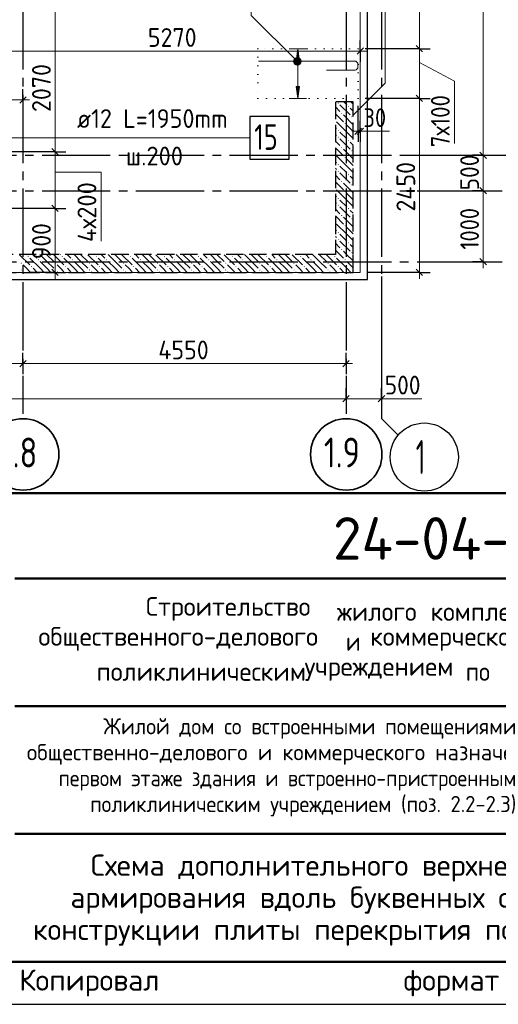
# Model space of a CAD drawing. Header units: millimetres. Extents: x 0 to 50400, y 0 to 35640.
# Tile 16 of 25: x 35469 to 42210, y 0 to 13872. Entities that reach past the tile are written whole.
import ezdxf

# ---------------------------------------------------------------- set-up
doc = ezdxf.new("R2010")
doc.units = ezdxf.units.MM
for name, pattern in [('______2', [324, 240, -84]), ('______5', [1320, 960, -120, 120, -120]), ('______9', [120, 0, -120])]:
    doc.linetypes.add(name, pattern=pattern)
for name, color, linetype, lineweight in [('Standard', 7, 'Continuous', 25), ('ДОП Верх по Х', 7, 'Continuous', 25), ('ЖБ Перекрытие верхний уровень', 7, 'Continuous', 35), ('ЖБ Стена верхний уровень', 7, 'Continuous', 35), ('Общий01', 7, 'Continuous', 13), ('Позиционная метка номер позиции', 7, 'Continuous', 13), ('Примечания', 7, 'Continuous', 13), ('Размерная линия_ общее', 7, 'Continuous', 13), ('Тени', 7, 'Continuous', 13)]:
    doc.layers.add(name, color=color, linetype=linetype, lineweight=lineweight)
doc.layers.add('Оси', color=7, linetype='______5', true_color=0x656565)
doc.styles.add('ISOCPEUR', font='txt')

msp = doc.modelspace()

# ---------------------------------------------------------------- hatches: boundary and pattern name
at = {"layer": 'ДОП Верх по Х', "linetype": 'Continuous', "lineweight": 13, "transparency": 33554687}
msp.add_hatch(color=7, dxfattribs=at).paths.add_polyline_path([(39410, 13294), (39386, 13462), (39362, 13294)])
msp.add_hatch(color=7, dxfattribs=at).paths.add_polyline_path([(39410, 12930), (39386, 12762), (39362, 12930)], flags=16)
at = {"layer": 'ЖБ Стена верхний уровень', "linetype": 'Continuous', "lineweight": 18, "transparency": 33554687}
for points in [[(39948, 12697), (39956, 12705), (39963, 12697), (39956, 12689)], [(40092, 12649), (40100, 12657), (40107, 12649), (40100, 12641)], [(39996, 12553), (40004, 12561), (40011, 12553), (40004, 12545)], [(40140, 12505), (40148, 12513), (40155, 12505), (40148, 12497)], [(39915, 12458), (39915, 12457), (39915, 12457)], [(40044, 12409), (40052, 12417), (40059, 12409), (40052, 12401)], [(39948, 12313), (39956, 12321), (39963, 12313), (39956, 12305)], [(39948, 12217), (39956, 12225), (39963, 12217), (39956, 12209)], [(39996, 12073), (40004, 12081), (40011, 12073), (40004, 12065)], [(40092, 12169), (40100, 12177), (40107, 12169), (40100, 12161)], [(39915, 11978), (39915, 11977), (39915, 11977)], [(40044, 11929), (40052, 11937), (40059, 11929), (40052, 11921)], [(40140, 12025), (40148, 12033), (40155, 12025), (40148, 12017)], [(39948, 11833), (39956, 11841), (39963, 11833), (39956, 11825)], [(39948, 11737), (39956, 11745), (39963, 11737), (39956, 11729)], [(40092, 11689), (40100, 11697), (40107, 11689), (40100, 11681)], [(39996, 11593), (40004, 11601), (40011, 11593), (40004, 11585)], [(40140, 11545), (40148, 11553), (40155, 11545), (40148, 11537)], [(39915, 11498), (39915, 11497), (39915, 11497)], [(40044, 11449), (40052, 11457), (40059, 11449), (40052, 11441)], [(39948, 11353), (39956, 11361), (39963, 11353), (39956, 11345)], [(39948, 11257), (39956, 11265), (39963, 11257), (39956, 11249)], [(39996, 11113), (40004, 11121), (40011, 11113), (40004, 11105)], [(40092, 11209), (40100, 11217), (40107, 11209), (40100, 11201)], [(39915, 11018), (39915, 11017), (39915, 11017)], [(40044, 10969), (40052, 10977), (40059, 10969), (40052, 10961)], [(40140, 11065), (40148, 11073), (40155, 11065), (40148, 11057)], [(39948, 10873), (39956, 10881), (39963, 10873), (39956, 10865)], [(39948, 10777), (39956, 10785), (39963, 10777), (39956, 10769)], [(40092, 10729), (40100, 10737), (40107, 10729), (40100, 10721)], [(35580, 10537), (35588, 10545), (35595, 10537), (35588, 10529)], [(36060, 10537), (36068, 10545), (36075, 10537), (36068, 10529)], [(36540, 10537), (36548, 10545), (36555, 10537), (36548, 10529)], [(37020, 10537), (37028, 10545), (37035, 10537), (37028, 10529)], [(37500, 10537), (37508, 10545), (37515, 10537), (37508, 10529)], [(37980, 10537), (37988, 10545), (37995, 10537), (37988, 10529)], [(38460, 10537), (38468, 10545), (38475, 10537), (38468, 10529)], [(38940, 10537), (38948, 10545), (38955, 10537), (38948, 10529)], [(39420, 10537), (39428, 10545), (39435, 10537), (39428, 10529)], [(39900, 10537), (39908, 10545), (39915, 10537), (39908, 10529)], [(39996, 10633), (40004, 10641), (40011, 10633), (40004, 10625)], [(40140, 10585), (40148, 10593), (40155, 10585), (40148, 10577)], [(35484, 10441), (35492, 10449), (35499, 10441), (35492, 10433)], [(35724, 10489), (35732, 10497), (35739, 10489), (35732, 10481)], [(35964, 10441), (35972, 10449), (35979, 10441), (35972, 10433)], [(36204, 10489), (36212, 10497), (36219, 10489), (36212, 10481)], [(36444, 10441), (36452, 10449), (36459, 10441), (36452, 10433)], [(36684, 10489), (36692, 10497), (36699, 10489), (36692, 10481)], [(36924, 10441), (36932, 10449), (36939, 10441), (36932, 10433)], [(37164, 10489), (37172, 10497), (37179, 10489), (37172, 10481)], [(37404, 10441), (37412, 10449), (37419, 10441), (37412, 10433)], [(37644, 10489), (37652, 10497), (37659, 10489), (37652, 10481)], [(37884, 10441), (37892, 10449), (37899, 10441), (37892, 10433)], [(38124, 10489), (38132, 10497), (38139, 10489), (38132, 10481)], [(38364, 10441), (38372, 10449), (38379, 10441), (38372, 10433)], [(38604, 10489), (38612, 10497), (38619, 10489), (38612, 10481)], [(38844, 10441), (38852, 10449), (38859, 10441), (38852, 10433)], [(39084, 10489), (39092, 10497), (39099, 10489), (39092, 10481)], [(39324, 10441), (39332, 10449), (39339, 10441), (39332, 10433)], [(39564, 10489), (39572, 10497), (39579, 10489), (39572, 10481)], [(39804, 10441), (39812, 10449), (39819, 10441), (39812, 10433)], [(40044, 10489), (40052, 10497), (40059, 10489), (40052, 10481)], [(35484, 10345), (35492, 10353), (35499, 10345), (35492, 10337)], [(35628, 10393), (35636, 10401), (35643, 10393), (35636, 10385)], [(35964, 10345), (35972, 10353), (35979, 10345), (35972, 10337)], [(36108, 10393), (36116, 10401), (36123, 10393), (36116, 10385)], [(36444, 10345), (36452, 10353), (36459, 10345), (36452, 10337)], [(36588, 10393), (36596, 10401), (36603, 10393), (36596, 10385)], [(36924, 10345), (36932, 10353), (36939, 10345), (36932, 10337)], [(37068, 10393), (37076, 10401), (37083, 10393), (37076, 10385)], [(37404, 10345), (37412, 10353), (37419, 10345), (37412, 10337)], [(37548, 10393), (37556, 10401), (37563, 10393), (37556, 10385)], [(37884, 10345), (37892, 10353), (37899, 10345), (37892, 10337)], [(38028, 10393), (38036, 10401), (38043, 10393), (38036, 10385)], [(38364, 10345), (38372, 10353), (38379, 10345), (38372, 10337)], [(38508, 10393), (38516, 10401), (38523, 10393), (38516, 10385)], [(38844, 10345), (38852, 10353), (38859, 10345), (38852, 10337)], [(38988, 10393), (38996, 10401), (39003, 10393), (38996, 10385)], [(39324, 10345), (39332, 10353), (39339, 10345), (39332, 10337)], [(39468, 10393), (39476, 10401), (39483, 10393), (39476, 10385)], [(39804, 10345), (39812, 10353), (39819, 10345), (39812, 10337)], [(39948, 10393), (39956, 10401), (39963, 10393), (39956, 10385)]]:
    msp.add_hatch(color=7, dxfattribs=at).paths.add_polyline_path(points, flags=16)
at = {"layer": 'Позиционная метка номер позиции', "linetype": 'Continuous', "lineweight": 13, "transparency": 33554687}
for points in [[(39339, 13247), (39391, 13337), (39326, 13272)], [(39326, 13272), (39391, 13337), (39364, 13337)], [(39326, 13272), (39364, 13337), (39326, 13299)], [(39326, 13299), (39364, 13337), (39339, 13324)], [(39339, 13247), (39416, 13324), (39391, 13337)], [(39364, 13233), (39416, 13324), (39339, 13247)], [(39364, 13233), (39430, 13299), (39416, 13324)], [(39391, 13233), (39430, 13299), (39364, 13233)], [(39391, 13233), (39430, 13272), (39430, 13299)], [(39430, 13272), (39391, 13233), (39416, 13247)]]:
    msp.add_hatch(color=7, dxfattribs=at).paths.add_polyline_path(points)

# ---------------------------------------------------------------- linework, layer by layer
at = {"layer": 'Standard', "color": 7, "linetype": 'Continuous', "lineweight": 50, "transparency": 33554687}
for p, q in [((27600, 7200), (49800, 7200)), ((35400, 6000), (49800, 6000)), ((35400, 4200), (49800, 4200)), ((35400, 2400), (49800, 2400))]:
    msp.add_line(p, q, dxfattribs=at)
at = {"layer": 'Standard', "color": 7, "linetype": 'Continuous', "lineweight": 25, "transparency": 33554687}
msp.add_line((27600, 600), (49800, 600), dxfattribs=at)
msp.add_line((27600, 600), (49800, 600), dxfattribs=at)
msp.add_line((27600, 600), (49800, 600), dxfattribs=at)
msp.add_lwpolyline([(0, 0), (50400, 0), (50400, 35640), (0, 35640), (0, 0)], close=True, dxfattribs=at)
at = {"layer": 'Standard', "color": 7, "linetype": 'Continuous', "lineweight": 50, "transparency": 33554687}
msp.add_lwpolyline([(2400, 35040), (49800, 35040), (49800, 600), (2400, 600), (2400, 35040)], close=True, dxfattribs=at)
at = {"layer": 'Standard', "color": 254, "linetype": 'Continuous', "lineweight": -3, "true_color": 0xc4c4ff, "transparency": 33554687}
msp.add_lwpolyline([(7965, 10212), (40368, 10212), (40368, 32712), (7965, 32712), (7965, 10212)], dxfattribs=at)
at = {"layer": 'ДОП Верх по Х', "color": 251, "linetype": 'Continuous', "lineweight": 13, "true_color": 0x494949, "transparency": 33554687}
for p, q in [((39386, 13462), (39266, 13462)), ((39386, 13462), (39362, 13294)), ((39410, 13294), (39386, 13462)), ((39386, 13462), (39506, 13462)), ((39386, 13462), (39386, 13462)), ((39362, 13294), (39410, 13294)), ((39386, 12930), (39386, 13294)), ((39386, 12762), (39362, 12930)), ((39362, 12930), (39410, 12930)), ((39410, 12930), (39386, 12762)), ((39386, 12762), (39266, 12762)), ((39386, 12762), (39506, 12762)), ((39386, 12762), (39386, 12762))]:
    msp.add_line(p, q, dxfattribs=at)
at = {"layer": 'ДОП Верх по Х', "color": 7, "linetype": 'Continuous', "lineweight": 18, "transparency": 33554687}
msp.add_lwpolyline([(39792, 13162), (40195, 13162), (40202, 13163), (40208, 13165), (40214, 13169), (40219, 13173), (40223, 13178), (40227, 13184), (40229, 13190), (40230, 13197), (40230, 13251), (40229, 13257), (40227, 13264), (40223, 13270), (40219, 13275), (40214, 13279), (40208, 13282), (40202, 13285), (40195, 13285), (38831, 13285)], dxfattribs=at)
at = {"layer": 'ДОП Верх по Х', "color": 7, "linetype": 'Continuous', "lineweight": 25, "transparency": 33554687}
msp.add_lwpolyline([(38711, 11906), (39263, 11906), (39263, 12506), (38711, 12506), (38711, 11906)], dxfattribs=at)
at = {"layer": 'ЖБ Перекрытие верхний уровень', "color": 7, "linetype": 'Continuous', "lineweight": 18, "transparency": 33554687}
for p, q in [((40265, 10312), (40265, 32612)), ((15565, 10312), (40265, 10312))]:
    msp.add_line(p, q, dxfattribs=at)
at = {"layer": 'ЖБ Стена верхний уровень', "color": 251, "linetype": '______2', "lineweight": -3, "true_color": 0x656565, "transparency": 33554687}
for p, q in [((40165, 12712), (39915, 12712)), ((39915, 12712), (39915, 10562)), ((40165, 10562), (40165, 12712)), ((39915, 10562), (33665, 10562)), ((40165, 10312), (40165, 10562)), ((9265, 10312), (40165, 10312))]:
    msp.add_line(p, q, dxfattribs=at)
at = {"layer": 'ЖБ Стена верхний уровень', "color": 9, "linetype": 'Continuous', "lineweight": 18, "true_color": 0xc7c7c7, "transparency": 33554687}
for p, q in [((39915, 12642), (39980, 12577)), ((39980, 12673), (40124, 12529)), ((40036, 12712), (40076, 12673)), ((40165, 12584), (40124, 12625)), ((40132, 12712), (40165, 12680)), ((39915, 12546), (40028, 12433)), ((40165, 12392), (40028, 12529)), ((39915, 12354), (39932, 12337)), ((40076, 12289), (39932, 12433)), ((40076, 12385), (40165, 12296)), ((39932, 12241), (39915, 12258)), ((39980, 12289), (40076, 12193)), ((40076, 12289), (40165, 12200)), ((39915, 12162), (39980, 12097)), ((39980, 12193), (40124, 12049)), ((40165, 12104), (40124, 12145)), ((39915, 12066), (40028, 11953)), ((40076, 11809), (39932, 11953)), ((40165, 11912), (40028, 12049)), ((39915, 11874), (39932, 11857)), ((39980, 11809), (40076, 11713)), ((40076, 11905), (40165, 11816)), ((40076, 11809), (40165, 11720)), ((39932, 11761), (39915, 11778)), ((39915, 11682), (39980, 11617)), ((39980, 11713), (40124, 11569)), ((40165, 11624), (40124, 11665)), ((39915, 11586), (40028, 11473)), ((40165, 11432), (40028, 11569)), ((39915, 11394), (39932, 11377)), ((40076, 11329), (39932, 11473)), ((40076, 11425), (40165, 11336)), ((39932, 11281), (39915, 11298)), ((39980, 11329), (40076, 11233)), ((40076, 11329), (40165, 11240)), ((39915, 11202), (39980, 11137)), ((39915, 11106), (40028, 10993)), ((39980, 11233), (40124, 11089)), ((40165, 11144), (40124, 11185)), ((40076, 10849), (39932, 10993)), ((40165, 10952), (40028, 11089)), ((39915, 10914), (39932, 10897)), ((39980, 10849), (40076, 10753)), ((40076, 10945), (40165, 10856)), ((40076, 10849), (40165, 10760)), ((39932, 10801), (39915, 10818)), ((39915, 10722), (39980, 10657)), ((39980, 10753), (40124, 10609)), ((40165, 10664), (40124, 10705)), ((35468, 10561), (35612, 10417)), ((35562, 10562), (35564, 10561)), ((35658, 10562), (35708, 10513)), ((35852, 10465), (35754, 10562)), ((35852, 10561), (35948, 10465)), ((35948, 10561), (36092, 10417)), ((36042, 10562), (36044, 10561)), ((36138, 10562), (36188, 10513)), ((36332, 10465), (36234, 10562)), ((36332, 10561), (36428, 10465)), ((36428, 10561), (36572, 10417)), ((36522, 10562), (36524, 10561)), ((36618, 10562), (36668, 10513)), ((36812, 10465), (36714, 10562)), ((36812, 10561), (36908, 10465)), ((36908, 10561), (37052, 10417)), ((37002, 10562), (37004, 10561)), ((37098, 10562), (37148, 10513)), ((37292, 10465), (37194, 10562)), ((37292, 10561), (37388, 10465)), ((37388, 10561), (37532, 10417)), ((37482, 10562), (37484, 10561)), ((37578, 10562), (37628, 10513)), ((37772, 10465), (37674, 10562)), ((37772, 10561), (37868, 10465)), ((37868, 10561), (38012, 10417)), ((37962, 10562), (37964, 10561)), ((38058, 10562), (38108, 10513)), ((38252, 10465), (38154, 10562)), ((38252, 10561), (38348, 10465)), ((38348, 10561), (38492, 10417)), ((38442, 10562), (38444, 10561)), ((38538, 10562), (38588, 10513)), ((38732, 10465), (38634, 10562)), ((38732, 10561), (38828, 10465)), ((38828, 10561), (38972, 10417)), ((38922, 10562), (38924, 10561)), ((39018, 10562), (39068, 10513)), ((39212, 10465), (39114, 10562)), ((39212, 10561), (39308, 10465)), ((39308, 10561), (39452, 10417)), ((39402, 10562), (39404, 10561)), ((39498, 10562), (39548, 10513)), ((39692, 10465), (39594, 10562)), ((39692, 10561), (39788, 10465)), ((39788, 10561), (39932, 10417)), ((39882, 10562), (39884, 10561)), ((39915, 10626), (39978, 10562)), ((39978, 10562), (40028, 10513)), ((40074, 10562), (40028, 10609)), ((40165, 10472), (40074, 10562)), ((35564, 10369), (35516, 10417)), ((35756, 10369), (35612, 10513)), ((35756, 10465), (35852, 10369)), ((35852, 10465), (35948, 10369)), ((36044, 10369), (35996, 10417)), ((36236, 10369), (36092, 10513)), ((36236, 10465), (36332, 10369)), ((36332, 10465), (36428, 10369)), ((36524, 10369), (36476, 10417)), ((36716, 10369), (36572, 10513)), ((36716, 10465), (36812, 10369)), ((36812, 10465), (36908, 10369)), ((37004, 10369), (36956, 10417)), ((37196, 10369), (37052, 10513)), ((37196, 10465), (37292, 10369)), ((37292, 10465), (37388, 10369)), ((37484, 10369), (37436, 10417)), ((37676, 10369), (37532, 10513)), ((37676, 10465), (37772, 10369)), ((37772, 10465), (37868, 10369)), ((37964, 10369), (37916, 10417)), ((38156, 10369), (38012, 10513)), ((38156, 10465), (38252, 10369)), ((38252, 10465), (38348, 10369)), ((38444, 10369), (38396, 10417)), ((38636, 10369), (38492, 10513)), ((38636, 10465), (38732, 10369)), ((38732, 10465), (38828, 10369)), ((38924, 10369), (38876, 10417)), ((39116, 10369), (38972, 10513)), ((39116, 10465), (39212, 10369)), ((39212, 10465), (39308, 10369)), ((39404, 10369), (39356, 10417)), ((39596, 10369), (39452, 10513)), ((39596, 10465), (39692, 10369)), ((39692, 10465), (39788, 10369)), ((39884, 10369), (39836, 10417)), ((40076, 10369), (39932, 10513)), ((40076, 10465), (40165, 10376)), ((35516, 10321), (35524, 10312)), ((35612, 10321), (35564, 10369)), ((35660, 10369), (35716, 10312)), ((35756, 10369), (35812, 10312)), ((35852, 10369), (35908, 10312)), ((35996, 10321), (36004, 10312)), ((36092, 10321), (36044, 10369)), ((36140, 10369), (36196, 10312)), ((36236, 10369), (36292, 10312)), ((36332, 10369), (36388, 10312)), ((36476, 10321), (36484, 10312)), ((36572, 10321), (36524, 10369)), ((36620, 10369), (36676, 10312)), ((36716, 10369), (36772, 10312)), ((36812, 10369), (36868, 10312)), ((36956, 10321), (36964, 10312)), ((37052, 10321), (37004, 10369)), ((37100, 10369), (37156, 10312)), ((37196, 10369), (37252, 10312)), ((37292, 10369), (37348, 10312)), ((37436, 10321), (37444, 10312)), ((37532, 10321), (37484, 10369)), ((37580, 10369), (37636, 10312)), ((37676, 10369), (37732, 10312)), ((37772, 10369), (37828, 10312)), ((37916, 10321), (37924, 10312)), ((38012, 10321), (37964, 10369)), ((38060, 10369), (38116, 10312)), ((38156, 10369), (38212, 10312)), ((38252, 10369), (38308, 10312)), ((38396, 10321), (38404, 10312)), ((38492, 10321), (38444, 10369)), ((38540, 10369), (38596, 10312)), ((38636, 10369), (38692, 10312)), ((38732, 10369), (38788, 10312)), ((38876, 10321), (38884, 10312)), ((38972, 10321), (38924, 10369)), ((39020, 10369), (39076, 10312)), ((39116, 10369), (39172, 10312)), ((39212, 10369), (39268, 10312)), ((39356, 10321), (39364, 10312)), ((39452, 10321), (39404, 10369)), ((39500, 10369), (39556, 10312)), ((39596, 10369), (39652, 10312)), ((39692, 10369), (39748, 10312)), ((39836, 10321), (39844, 10312)), ((39932, 10321), (39884, 10369)), ((39980, 10369), (40036, 10312)), ((40076, 10369), (40132, 10312))]:
    msp.add_line(p, q, dxfattribs=at)
at = {"layer": 'Общий01', "color": 7, "linetype": 'Continuous', "lineweight": 13, "transparency": 33554687}
msp.add_line((40266, 12299), (40676, 12299), dxfattribs=at)
for points in [[(40165, 12527), (40614, 12975), (40614, 14830)], [(41099, 13270), (41595, 13007), (41595, 12126)], [(35967, 11725), (36617, 11725), (36617, 10751)]]:
    msp.add_lwpolyline(points, dxfattribs=at)
at = {"layer": 'Оси', "color": 8, "linetype": '______5', "lineweight": -3, "transparency": 33554687}
for p, q in [((35515, 32612), (35515, 8317)), ((40065, 32612), (40065, 8317)), ((40565, 32612), (40565, 8317)), ((8065, 11962), (42963, 11962)), ((8065, 11462), (42963, 11462)), ((8065, 10462), (42963, 10462))]:
    msp.add_line(p, q, dxfattribs=at)
at = {"layer": 'Оси', "color": 7, "linetype": 'Continuous', "lineweight": 25, "transparency": 33554687}
for points in [[(40928, 11962), (42928, 11962), (43163, 12197)], [(40565, 10255), (40565, 8255), (40800, 8020)]]:
    msp.add_lwpolyline(points, dxfattribs=at)
at = {"layer": 'Оси', "color": 7, "linetype": 'Continuous', "lineweight": 35, "transparency": 33554687}
for centre in [(35518, 7747), (40068, 7747)]:
    msp.add_circle(centre, 503, dxfattribs=at)
at = {"layer": 'Оси', "color": 7, "linetype": 'Continuous', "lineweight": 25, "transparency": 33554687}
msp.add_circle((41167, 7710), 480, dxfattribs=at)
at = {"layer": 'Позиционная метка номер позиции', "color": 7, "linetype": 'Continuous', "lineweight": 13, "transparency": 33554687}
for p, q in [((39339, 13324), (39339, 13324)), ((39416, 13324), (39416, 13324)), ((39339, 13247), (39339, 13247)), ((39416, 13247), (39416, 13247))]:
    msp.add_line(p, q, dxfattribs=at)
for points in [[(39378, 13285), (38731, 13932), (38731, 29619)], [(34327, 11612), (34921, 12206), (38711, 12206)]]:
    msp.add_lwpolyline(points, dxfattribs=at)
msp.add_circle((39378, 13285), 54, dxfattribs=at)
at = {"layer": 'Примечания', "color": 7, "linetype": 'Continuous', "lineweight": 13, "transparency": 33554687}
msp.add_line((40515, 8532), (41135, 8532), dxfattribs=at)
at = {"layer": 'Размерная линия_ общее', "color": 7, "linetype": 'Continuous', "lineweight": 13, "transparency": 33554687}
for p, q in [((41997, 11962), (41997, 16862)), ((41099, 13462), (41099, 15112)), ((35967, 12012), (35967, 14082)), ((34995, 13429), (40265, 13429)), ((40265, 13429), (40355, 13429)), ((34995, 12741), (35515, 12741)), ((35515, 12741), (35605, 12741)), ((40236, 12299), (40146, 12299)), ((40236, 12299), (40266, 12299)), ((40266, 12299), (40356, 12299)), ((41997, 11462), (41997, 11962)), ((41997, 10462), (41997, 10372)), ((35967, 10312), (35967, 10222)), ((41099, 10312), (41099, 10222)), ((33815, 9027), (35515, 9027)), ((35515, 9027), (40065, 9027)), ((40065, 9027), (40155, 9027)), ((9265, 8532), (40065, 8532)), ((40065, 8532), (40565, 8532)), ((40565, 8532), (40655, 8532))]:
    msp.add_line(p, q, dxfattribs=at)
at = {"layer": 'Размерная линия_ общее', "color": 7, "linetype": 'Continuous', "lineweight": 25, "transparency": 33554687}
for p, q in [((40220, 13384), (40310, 13474)), ((41144, 13417), (41054, 13507)), ((35470, 12696), (35560, 12786)), ((41144, 12717), (41054, 12807)), ((40191, 12254), (40281, 12344)), ((40221, 12254), (40311, 12344)), ((36012, 11967), (35922, 12057)), ((42042, 11917), (41952, 12007)), ((42042, 11417), (41952, 11507)), ((36012, 11167), (35922, 11257)), ((42042, 10417), (41952, 10507)), ((36012, 10267), (35922, 10357)), ((41144, 10267), (41054, 10357)), ((35470, 8982), (35560, 9072)), ((40020, 8982), (40110, 9072)), ((40020, 8487), (40110, 8577)), ((40520, 8487), (40610, 8577))]:
    msp.add_line(p, q, dxfattribs=at)
at = {"layer": 'Размерная линия_ общее', "color": 7, "linetype": 'Continuous', "lineweight": -3, "transparency": 33554687}
for p, q in [((40265, 13429), (40265, 13579)), ((41099, 13462), (40949, 13462)), ((41099, 13462), (41249, 13462)), ((40265, 13429), (40265, 13279)), ((40265, 13429), (40265, 13429)), ((35515, 12741), (35515, 12891)), ((41099, 12762), (40949, 12762)), ((41099, 12762), (41249, 12762)), ((35515, 12741), (35515, 12591)), ((35515, 12741), (35515, 12741)), ((40236, 12299), (40236, 12656)), ((40236, 12299), (40236, 12449)), ((40266, 12299), (40266, 12449)), ((40236, 12299), (40236, 12149)), ((40266, 12299), (40266, 12149)), ((40266, 12299), (40266, 12299)), ((35967, 12012), (35817, 12012)), ((35967, 12012), (36117, 12012)), ((41997, 11962), (41847, 11962)), ((41997, 11962), (42147, 11962)), ((41997, 11462), (41847, 11462)), ((41997, 11462), (42147, 11462)), ((35967, 11212), (35817, 11212)), ((35967, 11212), (36117, 11212)), ((41997, 10462), (41847, 10462)), ((41997, 10462), (42147, 10462)), ((35967, 10312), (35615, 10312)), ((35967, 10312), (35817, 10312)), ((35967, 10312), (36117, 10312)), ((41099, 10312), (40365, 10312)), ((41099, 10312), (40949, 10312)), ((41099, 10312), (41249, 10312)), ((35515, 9027), (35515, 9177)), ((40065, 9027), (40065, 9177)), ((35515, 9027), (35515, 8877)), ((40065, 9027), (40065, 8877)), ((40065, 8532), (40065, 8682)), ((40565, 8532), (40565, 8682)), ((40065, 8532), (40065, 8382)), ((40065, 8532), (40065, 8532)), ((40565, 8532), (40565, 8382)), ((40565, 8532), (40565, 8532))]:
    msp.add_line(p, q, dxfattribs=at)
for points in [[(41099, 13462), (41078, 13462), (41078, 13462), (41078, 13462), (41078, 13462), (41078, 13462), (41078, 13462), (41078, 13462), (41078, 13462), (41078, 13462), (41078, 13462), (41078, 13462), (41078, 13462), (41078, 13462), (41078, 13462), (41078, 13462), (41078, 13462), (41078, 13462), (41078, 13462), (41078, 13462), (41078, 13462), (41078, 13462), (41078, 13462), (40336, 13462)], [(41099, 12762), (41078, 12762), (41078, 12762), (41078, 12762), (41078, 12762), (41078, 12762), (41078, 12762), (41078, 12762), (41078, 12762), (41078, 12762), (41078, 12762), (41078, 12762), (41078, 12762), (41078, 12762), (41078, 12762), (41078, 12762), (41078, 12762), (41078, 12762), (41078, 12762), (41078, 12762), (41078, 12762), (41078, 12762), (41078, 12762), (40336, 12762)], [(35967, 12012), (35946, 12012), (35946, 12012), (35946, 12012), (35946, 12012), (35946, 12012), (35946, 12012), (35946, 12012), (35946, 12012), (35946, 12012), (35946, 12012), (35946, 12012), (35946, 12012), (35946, 12012), (35946, 12012), (34635, 12012)], [(35967, 11212), (35946, 11212), (35946, 11212), (35946, 11212), (35946, 11212), (35946, 11212), (35946, 11212), (35946, 11212), (35946, 11212), (35946, 11212), (35946, 11212), (35946, 11212), (35946, 11212), (35946, 11212), (35946, 11212), (34635, 11212)]]:
    msp.add_lwpolyline(points, dxfattribs=at)
at = {"layer": 'Размерная линия_ общее', "color": 7, "linetype": 'Continuous', "lineweight": 13, "transparency": 33554687}
for points in [[(41099, 12762), (41099, 12791), (41099, 12791), (41099, 13462)], [(41099, 10312), (41099, 11123), (41099, 11123), (41099, 11161), (41099, 11161), (41099, 11462), (41099, 11462), (41099, 11614), (41099, 11614), (41099, 11879), (41099, 11879), (41099, 12039), (41099, 12039), (41099, 12144), (41099, 12144), (41099, 12346), (41099, 12346), (41099, 12567), (41099, 12567), (41099, 12762)], [(35967, 11212), (35967, 11268), (35967, 11268), (35967, 11331), (35967, 11331), (35967, 11894), (35967, 11894), (35967, 11939), (35967, 11939), (35967, 12002), (35967, 12002), (35967, 12012)], [(41997, 10462), (41997, 10644), (41997, 10644), (41997, 11462)], [(35967, 10312), (35967, 10384), (35967, 10384), (35967, 10448), (35967, 10448), (35967, 10831), (35967, 10831), (35967, 11152), (35967, 11152), (35967, 11193), (35967, 11193), (35967, 11212)]]:
    msp.add_lwpolyline(points, dxfattribs=at)
at = {"layer": 'Тени', "color": 7, "linetype": '______9', "lineweight": 13, "transparency": 33554687}
for p, q in [((38825, 13462), (38825, 12762)), ((40236, 13462), (38825, 13462)), ((40236, 12762), (40236, 13462)), ((38825, 12762), (40236, 12762))]:
    msp.add_line(p, q, dxfattribs=at)

# ---------------------------------------------------------------- texts
at = {"layer": 'Standard', "color": 7, "linetype": 'Continuous', "lineweight": 50, "transparency": 33554687, "insert": (39882, 6262), "char_height": 600, "width": 6049.91, "attachment_point": 7, "style": 'ISOCPEUR'}
msp.add_mtext('\\W0.98;24-04-КЖ.2-2.2', dxfattribs=at)
at = {"layer": 'Standard', "color": 7, "linetype": 'Continuous', "lineweight": 25, "transparency": 33554687, "char_height": 264, "attachment_point": 7, "style": 'ISOCPEUR'}
for s, insert, width in [('\\W0.98;Строительство ', (37245, 5402), 2820.83), ('\\W0.96;жилого ', (39937, 5402), 1446.12), ('\\W0.97;комплекса ', (41257, 5402), 1975.29), ('\\W0.99;общественного-делового ', (35733, 4980), 4457.19), ('\\W0.87;и ', (40063, 4980), 457.48), ('\\W0.98;коммерческого ', (40406, 4980), 2714.91), ('\\W0.98;поликлиническим ', (36552, 4557), 3058.06), ('\\W0.98;учреждением ', (39482, 4557), 2397.9), ('\\W0.91;по ', (41752, 4557), 647.69)]:
    msp.add_mtext(s, dxfattribs=dict(at, insert=insert, width=width))
at = {"layer": 'Standard', "color": 7, "linetype": 'Continuous', "lineweight": 18, "transparency": 33554687, "char_height": 228, "attachment_point": 7, "style": 'ISOCPEUR'}
for s, insert, width in [('\\W0.99;Жилой дом со встроенными помещениями', (36647, 3741), 6015.25), ('\\W0.99;общественно-делового и коммерческого назначения на', (35570, 3376), 8168.16), ('\\W0.99;первом этаже здания и встроенно-пристроенным', (36015, 3011), 7279.77), ('\\W0.99;поликлиническим учреждением (поз. 2.2-2.3)', (36459, 2646), 6390.3)]:
    msp.add_mtext(s, dxfattribs=dict(at, insert=insert, width=width))
at = {"layer": 'Standard', "color": 7, "linetype": 'Continuous', "lineweight": 25, "transparency": 33554687, "insert": (39600, 2110), "char_height": 300, "width": 7880.25, "attachment_point": 2, "line_spacing_factor": 0.903614}
msp.add_mtext('\\A1;{\\fISOCPEUR|i0|b0;\\H300.000000;\\W1.000000;\\C7;Схема дополнительного верхнего}\\P{\\fISOCPEUR|i0|b0;\\H300.000000;\\W1.000000;\\C7;армирования вдоль буквенных осей}\\P{\\fISOCPEUR|i0|b0;\\H300.000000;\\W1.000000;\\C7;конструкции плиты перекрытия подвала}\\P', dxfattribs=at)
at = {"layer": 'Standard', "color": 8, "linetype": 'Continuous', "lineweight": 13, "transparency": 33554687, "insert": (49800, 297), "char_height": 300, "width": 14099.36, "attachment_point": 6, "style": 'ISOCPEUR'}
msp.add_mtext('\\A1;{\\fISOCPEUR|i0|b0;\\H300.000000;\\W1.000000;\\C8;Копировал                  формат - А3                      Allplan 2024}\\P', dxfattribs=at)
at = {"layer": 'ДОП Верх по Х', "color": 7, "linetype": 'Continuous', "lineweight": 13, "transparency": 33554687, "attachment_point": 7, "style": 'ISOCPEUR'}
for s, insert, char_height, width in [('\\W0.94;ø12 L=1950mm ', (36276, 12347), 264, 2525.26), ('\\W0.75;15', (38771, 12038), 360, 566.73), ('\\W0.95;ш.200 ', (36963, 11819), 264, 1154.56)]:
    msp.add_mtext(s, dxfattribs=dict(at, insert=insert, char_height=char_height, width=width))
at = {"layer": 'Оси', "color": 7, "linetype": 'Continuous', "lineweight": 35, "transparency": 33554687, "attachment_point": 7, "style": 'ISOCPEUR'}
for s, insert, char_height, width in [('\\W0.79;1.8', (35203, 7564), 420, 795.3), ('\\W0.79;1.9', (39753, 7564), 420, 795.31), ('\\W0.56;1', (41047, 7470), 480, 373.33)]:
    msp.add_mtext(s, dxfattribs=dict(at, insert=insert, char_height=char_height, width=width))
at = {"layer": 'Размерная линия_ общее', "color": 7, "linetype": 'Continuous', "lineweight": 25, "transparency": 33554687, "char_height": 264, "attachment_point": 7, "style": 'ISOCPEUR'}
for s, insert, width in [('\\W0.93;5270', (37274, 13489), 861.72), ('\\W0.87;30', (40311, 12359), 484.71), ('\\W0.93;4550', (37421, 9087), 888.46), ('\\W0.91;500', (40610, 8592), 674.39)]:
    msp.add_mtext(s, dxfattribs=dict(at, insert=insert, width=width))
at = {"layer": 'Размерная линия_ общее', "color": 7, "linetype": 'Continuous', "lineweight": 25, "transparency": 33554687, "char_height": 264, "attachment_point": 7, "rotation": 90, "style": 'ISOCPEUR'}
for s, insert, width in [('\\W0.93;2070', (35907, 12571), 861.72), ('\\W0.89;7х100', (41526, 12075), 988.27), ('\\W0.91;500', (41937, 11467), 674.39), ('\\W0.93;2450', (41039, 11168), 888.46), ('\\W0.95;4х200', (36548, 10739), 1074.68), ('\\W0.87;1000', (41937, 10632), 800.28), ('\\W0.91;900', (35907, 10498), 674.39)]:
    msp.add_mtext(s, dxfattribs=dict(at, insert=insert, width=width))

doc.saveas('drawing.dxf')
